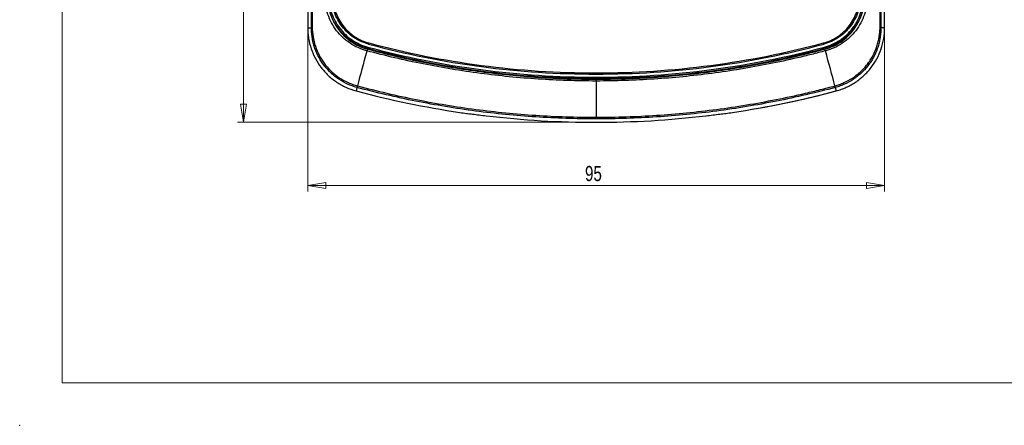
# Model space of a CAD drawing. Header units: millimetres. Extents: x 0 to 420, y 0 to 297.
# Tile 1 of 25: x 0 to 163, y 0 to 67. Entities that reach past the tile are written whole.
import ezdxf

# ---------------------------------------------------------------- set-up
doc = ezdxf.new("R2010")
doc.units = ezdxf.units.MM
doc.header["$PDSIZE"] = -1
doc.styles.add('SLDTEXTSTYLE1', font='TXT', dxfattribs={"width": 0.75})
doc.dimstyles.new('SLDDIMSTYLE0', dxfattribs={"dimtxt": 2.5, "dimasz": 3, "dimexe": 0, "dimexo": 0.0625, "dimtad": 1, "dimdec": 0, "dimrnd": 1e-09, "dimzin": 12, "dimdsep": 46, "dimtxsty": 'SLDTEXTSTYLE1', "dimblk1": 'CLOSED', "dimblk2": 'CLOSED', "dimsah": 1, "dimcen": 0.09, "dimadec": 0, "dimazin": 3, "dimtfac": 1, "dimtofl": 0, "dimtmove": 0, "dimatfit": 3, "dimldrblk": 'CLOSED', "dimfxl": 1, "dimfrac": 2, "dimtolj": 1, "dimtzin": 12, "dimarcsym": 0})

# ---------------------------------------------------------------- blocks, each defined once
blk = doc.blocks.new('_Closed')
at = {"color": 0, "linetype": 'ByBlock', "lineweight": -2}
for p, q in [((-1, 0.166667), (0, 0)), ((-1, 0.166667), (-1, -0.166667)), ((0, 0), (-1, -0.166667)), ((0, 0), (-1, 0))]:
    blk.add_line(p, q, dxfattribs=at)
blk = doc.blocks.new('_D')
at = {"color": 7, "linetype": 'Continuous', "lineweight": 0}
for p, q in [((47.62, 64.65), (47.62, 38.62)), ((143.01, 64.65), (143.01, 38.62)), ((47.62, 39.62), (143.01, 39.62))]:
    blk.add_line(p, q, dxfattribs=at)
at = {"color": 7, "linetype": 'Continuous', "lineweight": 18, "xscale": 3, "yscale": 3, "rotation": 180}
blk.add_blockref('_Closed', (47.62, 39.62, 2.61), dxfattribs=at)
at = {"color": 7, "linetype": 'Continuous', "lineweight": 18, "xscale": 3, "yscale": 3}
blk.add_blockref('_Closed', (143.01, 39.62, 2.61), dxfattribs=at)
at = {"color": 7, "linetype": 'Continuous', "lineweight": 18, "insert": (93.47, 42.84), "char_height": 2.5, "attachment_point": 1, "style": 'SLDTEXTSTYLE1'}
blk.add_mtext('95', dxfattribs=at)
blk = doc.blocks.new('_D_1')
at = {"color": 7, "linetype": 'Continuous', "lineweight": 0}
for p, q in [((54.61, 211.4), (36.01, 211.4)), ((37.01, 211.4), (37.01, 50.05)), ((94.31, 50.05), (36.01, 50.05))]:
    blk.add_line(p, q, dxfattribs=at)
at = {"color": 7, "linetype": 'Continuous', "lineweight": 18, "xscale": 3, "yscale": 3}
for p, rotation in [((37.01, 211.4, 2.61), 90), ((37.01, 50.05, 2.61), 270)]:
    blk.add_blockref('_Closed', p, dxfattribs=dict(at, rotation=rotation))
at = {"color": 7, "linetype": 'Continuous', "lineweight": 18, "insert": (33.79, 127.95), "char_height": 2.5, "attachment_point": 1, "rotation": 90, "style": 'SLDTEXTSTYLE1'}
blk.add_mtext('161', dxfattribs=at)

msp = doc.modelspace()

# ---------------------------------------------------------------- linework, layer by layer
at = {"color": 7, "linetype": 'Continuous', "lineweight": 18}
for q in [(7, 290), (413, 7)]:
    msp.add_line((7, 7), q, dxfattribs=at)
at = {"color": 7, "linetype": 'Continuous', "lineweight": 25}
for p, q in [((47.62, 203.41), (47.62, 65.64)), ((47.62, 203.41), (47.62, 65.65)), ((143.01, 65.64), (143.01, 203.41)), ((143.01, 65.65), (143.01, 203.41)), ((47.62, 65.65), (48.24, 65.65)), ((143.01, 65.65), (142.39, 65.65)), ((57.5, 62.28), (57.55, 62.48)), ((57.62, 63.02), (57.57, 63)), ((132.96, 63.05), (132.99, 63.02)), ((133.13, 62.28), (133.07, 62.48)), ((95.31, 57.31), (95.31, 57.51)), ((95.31, 57.18), (95.31, 56.87)), ((55.77, 55.81), (55.62, 55.24)), ((134.86, 55.81), (135.01, 55.24)), ((95.31, 50.88), (95.31, 50.61))]:
    msp.add_line(p, q, dxfattribs=at)
at = {"color": 7, "linetype": 'Continuous', "lineweight": 25, "flags": 128}
msp.add_lwpolyline([(95.31, 58.01), (95.31, 58.01), (95.31, 58.02), (95.31, 58.04), (95.31, 58.07), (95.31, 58.1), (95.31, 58.13), (95.31, 58.17), (95.31, 58.21)], dxfattribs=at)
at = {"color": 7, "linetype": 'Continuous', "lineweight": 25}
for centre, radius, start, end in [((48.4, 65.53), 0.192, 217.9699, 266.1287), ((142.23, 65.52), 0.192, 273.6525, 321.6788), ((95.31, 203.5), 146.19, 255.0102, 269.9999), ((95.31, 203.5), 145.99, 255.0102, 269.9999), ((-73.12, 98.14), 135.45, 344.9468, 345.0314), ((95.31, 203.5), 145.49, 255.0103, 269.9999), ((95.31, 203.5), 145.29, 255.0103, 269.9999), ((95.31, 203.5), 145.29, 270.0001, 284.9897), ((95.31, 203.5), 145.49, 270.0001, 284.9897), ((95.31, 203.5), 145.99, 270.0001, 284.9898), ((95.31, 203.5), 146.19, 270.0001, 284.9898), ((2.07, 28.02), 135.45, 14.9474, 15.032), ((95.31, 203.5), 153.48, 255.0101, 261.5592), ((95.31, 203.5), 153.48, 278.4408, 284.9899), ((95.31, 203.5), 153.48, 278.4408, 284.9275), ((95.31, 203.5), 153.45, 263.2015, 276.7985)]:
    msp.add_arc(centre, radius, start, end, dxfattribs=at)
for points, knots in [([(48.24, 65.65), (48.24, 65.76), (48.24, 65.87), (48.25, 66.09), (48.25, 66.2), (48.25, 66.52), (48.25, 66.74), (48.25, 67.39), (48.25, 67.82), (48.25, 69.13), (48.25, 69.99), (48.25, 70.87)], [0, 0, 0, 0, 0.0625, 0.0625, 0.125, 0.125, 0.25, 0.25, 0.5, 0.5, 1, 1, 1, 1]), ([(57.39, 61.86), (56.9, 61.99), (56.41, 62.17), (55.48, 62.59), (55.04, 62.83), (54.41, 63.25), (54.2, 63.4), (53.8, 63.72), (53.61, 63.88), (53.05, 64.4), (52.71, 64.78), (52.09, 65.58), (51.81, 66.01), (51.33, 66.91), (51.13, 67.38), (50.8, 68.35), (50.68, 68.84), (50.51, 69.84), (50.47, 70.35), (50.47, 70.87)], [0, 0, 0, 0, 0.125, 0.125, 0.25, 0.25, 0.3125, 0.3125, 0.375, 0.375, 0.5, 0.5, 0.625, 0.625, 0.75, 0.75, 0.875, 0.875, 1, 1, 1, 1]), ([(50.91, 70.87), (50.91, 69.88), (51.06, 68.92), (51.52, 67.52), (51.71, 67.07), (52.16, 66.19), (52.42, 65.78), (53, 65), (53.32, 64.63), (53.85, 64.12), (54.04, 63.96), (54.42, 63.65), (54.61, 63.51), (55.21, 63.1), (55.64, 62.86), (56.53, 62.45), (56.99, 62.28), (57.47, 62.16)], [0, 0, 0, 0, 0.25, 0.25, 0.375, 0.375, 0.5, 0.5, 0.625, 0.625, 0.6875, 0.6875, 0.75, 0.75, 0.875, 0.875, 1, 1, 1, 1]), ([(57.5, 62.28), (56.56, 62.54), (55.68, 62.93), (54.46, 63.74), (54.08, 64.05), (53.38, 64.7), (53.06, 65.06), (52.61, 65.64), (52.47, 65.84), (52.21, 66.25), (52.08, 66.45), (51.74, 67.09), (51.55, 67.53), (51.23, 68.45), (51.11, 68.93), (50.95, 69.89), (50.91, 70.38), (50.91, 70.87)], [0, 0, 0, 0, 0.25, 0.25, 0.375, 0.375, 0.5, 0.5, 0.5625, 0.5625, 0.625, 0.625, 0.75, 0.75, 0.875, 0.875, 1, 1, 1, 1]), ([(51.11, 70.87), (51.11, 70.75), (51.12, 70.63), (51.13, 70.39), (51.15, 70.04), (51.19, 69.68), (51.27, 69.22), (51.32, 68.99), (51.43, 68.53), (51.5, 68.3), (51.73, 67.62), (51.92, 67.19), (52.36, 66.36), (52.62, 65.96), (53.49, 64.83), (54.17, 64.18), (55.36, 63.38), (55.78, 63.15), (56.64, 62.76), (57.09, 62.6), (57.55, 62.48)], [0, 0, 0, 0, 0.03125, 0.03125, 0.0625, 0.125, 0.125, 0.1875, 0.1875, 0.25, 0.25, 0.375, 0.375, 0.5, 0.5, 0.75, 0.75, 0.875, 0.875, 1, 1, 1, 1]), ([(57.68, 62.96), (57.58, 62.99), (57.47, 63.02), (57.25, 63.09), (57.15, 63.12), (56.83, 63.23), (56.42, 63.4), (56.02, 63.6), (55.63, 63.82), (55.44, 63.93), (54.88, 64.31), (54.53, 64.58), (53.88, 65.19), (53.58, 65.52), (53.04, 66.23), (52.8, 66.61), (52.38, 67.39), (52.2, 67.8), (51.76, 69.07), (51.61, 69.97), (51.61, 70.87)], [0, 0, 0, 0, 0.03125, 0.03125, 0.0625, 0.0625, 0.125, 0.1875, 0.1875, 0.25, 0.25, 0.375, 0.375, 0.5, 0.5, 0.625, 0.625, 0.75, 0.75, 1, 1, 1, 1]), ([(51.81, 70.87), (51.81, 70.43), (51.85, 69.99), (51.99, 69.14), (52.1, 68.72), (52.38, 67.88), (52.55, 67.48), (52.96, 66.72), (53.2, 66.35), (53.73, 65.66), (54.02, 65.33), (54.66, 64.74), (55, 64.47), (55.54, 64.11), (55.73, 63.99), (56.11, 63.78), (56.31, 63.68), (56.9, 63.41), (57.31, 63.27), (57.74, 63.15)], [0, 0, 0, 0, 0.125, 0.125, 0.25, 0.25, 0.375, 0.375, 0.5, 0.5, 0.625, 0.625, 0.75, 0.75, 0.8125, 0.8125, 0.875, 0.875, 1, 1, 1, 1]), ([(132.89, 63.15), (133.32, 63.27), (133.73, 63.41), (134.32, 63.68), (134.52, 63.78), (134.9, 63.99), (135.09, 64.11), (135.63, 64.47), (135.97, 64.74), (136.6, 65.33), (136.9, 65.66), (137.43, 66.35), (137.67, 66.72), (138.08, 67.48), (138.25, 67.88), (138.53, 68.72), (138.64, 69.14), (138.78, 69.99), (138.81, 70.43), (138.81, 70.87)], [0, 0, 0, 0, 0.125, 0.125, 0.1875, 0.1875, 0.25, 0.25, 0.375, 0.375, 0.5, 0.5, 0.625, 0.625, 0.75, 0.75, 0.875, 0.875, 1, 1, 1, 1]), ([(139.01, 70.87), (139.01, 70.76), (139.01, 70.64), (139, 70.42), (139, 70.31), (138.97, 69.97), (138.94, 69.75), (138.83, 69.1), (138.73, 68.66), (138.44, 67.81), (138.26, 67.4), (137.84, 66.62), (137.6, 66.25), (137.06, 65.53), (136.75, 65.2), (136.11, 64.59), (135.76, 64.32), (135.02, 63.82), (134.62, 63.6), (133.8, 63.23), (133.38, 63.07), (132.94, 62.96)], [0, 0, 0, 0, 0.03125, 0.03125, 0.0625, 0.0625, 0.125, 0.125, 0.25, 0.25, 0.375, 0.375, 0.5, 0.5, 0.625, 0.625, 0.75, 0.75, 0.875, 0.875, 1, 1, 1, 1]), ([(133.07, 62.48), (133.19, 62.51), (133.3, 62.54), (133.53, 62.61), (133.87, 62.72), (134.63, 63.03), (135.25, 63.37), (136.04, 63.9), (136.42, 64.2), (137.1, 64.84), (137.42, 65.19), (137.86, 65.76), (137.99, 65.95), (138.25, 66.35), (138.37, 66.55), (138.71, 67.18), (138.89, 67.61), (139.2, 68.51), (139.32, 68.97), (139.47, 69.91), (139.51, 70.39), (139.51, 70.87)], [0, 0, 0, 0, 0.03125, 0.03125, 0.0625, 0.125, 0.25, 0.25, 0.375, 0.375, 0.5, 0.5, 0.5625, 0.5625, 0.625, 0.625, 0.75, 0.75, 0.875, 0.875, 1, 1, 1, 1]), ([(139.71, 70.87), (139.71, 69.89), (139.56, 68.94), (139.09, 67.55), (138.89, 67.1), (138.44, 66.25), (138.18, 65.85), (137.73, 65.27), (137.57, 65.08), (137.25, 64.72), (137.08, 64.55), (136.55, 64.05), (136.17, 63.75), (135.57, 63.34), (135.36, 63.22), (134.93, 62.98), (134.72, 62.87), (134.06, 62.57), (133.6, 62.41), (133.13, 62.28)], [0, 0, 0, 0, 0.25, 0.25, 0.375, 0.375, 0.5, 0.5, 0.5625, 0.5625, 0.625, 0.625, 0.75, 0.75, 0.8125, 0.8125, 0.875, 0.875, 1, 1, 1, 1]), ([(133.16, 62.16), (134.11, 62.41), (134.99, 62.81), (136.22, 63.64), (136.6, 63.96), (137.31, 64.63), (137.63, 65), (138.21, 65.78), (138.47, 66.19), (138.92, 67.07), (139.11, 67.52), (139.57, 68.92), (139.72, 69.88), (139.72, 70.87)], [0, 0, 0, 0, 0.25, 0.25, 0.375, 0.375, 0.5, 0.5, 0.625, 0.625, 0.75, 0.75, 1, 1, 1, 1]), ([(140.16, 70.87), (140.16, 70.74), (140.15, 70.61), (140.14, 70.36), (140.14, 70.23), (140.11, 69.85), (140.08, 69.6), (139.95, 68.85), (139.83, 68.36), (139.51, 67.39), (139.3, 66.92), (138.82, 66.01), (138.54, 65.58), (137.92, 64.78), (137.58, 64.41), (137.03, 63.89), (136.83, 63.72), (136.43, 63.4), (136.22, 63.25), (135.59, 62.83), (135.15, 62.59), (134.45, 62.27), (134.21, 62.18), (133.85, 62.05), (133.73, 62.01), (133.49, 61.93), (133.36, 61.89), (133.24, 61.86)], [0, 0, 0, 0, 0.03125, 0.03125, 0.0625, 0.0625, 0.125, 0.125, 0.25, 0.25, 0.375, 0.375, 0.5, 0.5, 0.625, 0.625, 0.6875, 0.6875, 0.75, 0.75, 0.875, 0.875, 0.9375, 0.9375, 0.96875, 0.96875, 1, 1, 1, 1]), ([(142.37, 70.87), (142.37, 69.99), (142.38, 69.13), (142.38, 67.82), (142.38, 67.39), (142.38, 66.74), (142.38, 66.52), (142.38, 66.2), (142.38, 66.09), (142.38, 65.87), (142.38, 65.76), (142.39, 65.65)], [0, 0, 0, 0, 0.5, 0.5, 0.75, 0.75, 0.875, 0.875, 0.9375, 0.9375, 1, 1, 1, 1]), ([(47.62, 65.65), (47.62, 65.51), (47.62, 65.36), (47.64, 65.06), (47.65, 64.92), (47.68, 64.48), (47.72, 64.19), (47.86, 63.32), (48, 62.76), (48.38, 61.63), (48.62, 61.09), (49.17, 60.06), (49.48, 59.57), (50.02, 58.87), (50.21, 58.64), (50.61, 58.2), (50.81, 57.99), (51.45, 57.39), (51.91, 57.03), (52.64, 56.54), (52.9, 56.38), (53.41, 56.09), (53.68, 55.96), (54.48, 55.59), (55.04, 55.39), (55.62, 55.24)], [0, 0, 0, 0, 0.03125, 0.03125, 0.0625, 0.0625, 0.125, 0.125, 0.25, 0.25, 0.375, 0.375, 0.5, 0.5, 0.5625, 0.5625, 0.625, 0.625, 0.75, 0.75, 0.8125, 0.8125, 0.875, 0.875, 1, 1, 1, 1]), ([(48.24, 65.42), (48.24, 65.5), (48.24, 65.58), (48.24, 65.65), (48.24, 65.65), (48.24, 65.65), (48.24, 65.65)], [0, 0, 0, 0, 0.0002402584, 0.0002402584, 0.0002402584, 0.0002403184, 0.0002403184, 0.0002403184, 0.0002403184]), ([(55.77, 55.81), (55.24, 55.95), (54.71, 56.14), (53.72, 56.59), (53.24, 56.85), (52.56, 57.3), (52.34, 57.46), (51.91, 57.8), (51.7, 57.98), (51.1, 58.54), (50.73, 58.94), (49.71, 60.24), (49.19, 61.19), (48.64, 62.74), (48.5, 63.27), (48.31, 64.33), (48.25, 64.87), (48.24, 65.42)], [0, 0, 0, 0, 0.125, 0.125, 0.25, 0.25, 0.3125, 0.3125, 0.375, 0.375, 0.5, 0.5, 0.75, 0.75, 0.875, 0.875, 1, 1, 1, 1]), ([(48.38, 65.34), (48.41, 64.81), (48.47, 64.29), (48.68, 63.26), (48.83, 62.74), (49.39, 61.25), (49.91, 60.33), (50.92, 59.08), (51.28, 58.69), (52.07, 57.98), (52.5, 57.65), (53.38, 57.07), (53.85, 56.82), (54.57, 56.5), (54.82, 56.4), (55.2, 56.26), (55.33, 56.22), (55.58, 56.14), (55.71, 56.1), (55.84, 56.07)], [0, 0, 0, 0, 0.125, 0.125, 0.25, 0.25, 0.5, 0.5, 0.625, 0.625, 0.75, 0.75, 0.875, 0.875, 0.9375, 0.9375, 0.96875, 0.96875, 1, 1, 1, 1]), ([(134.79, 56.07), (134.92, 56.1), (135.05, 56.14), (135.3, 56.22), (135.43, 56.26), (135.8, 56.4), (136.05, 56.49), (136.77, 56.82), (137.23, 57.07), (137.91, 57.5), (138.12, 57.66), (138.54, 57.98), (138.75, 58.15), (139.33, 58.68), (139.7, 59.07), (140.2, 59.69), (140.36, 59.9), (140.66, 60.34), (140.8, 60.57), (141.19, 61.25), (141.42, 61.73), (141.7, 62.47), (141.78, 62.73), (141.93, 63.24), (141.99, 63.5), (142.15, 64.27), (142.22, 64.8), (142.24, 65.33)], [0, 0, 0, 0, 0.03125, 0.03125, 0.0625, 0.0625, 0.125, 0.125, 0.25, 0.25, 0.3125, 0.3125, 0.375, 0.375, 0.5, 0.5, 0.5625, 0.5625, 0.625, 0.625, 0.75, 0.75, 0.8125, 0.8125, 0.875, 0.875, 1, 1, 1, 1]), ([(142.38, 65.4), (142.37, 64.86), (142.32, 64.32), (142.17, 63.51), (142.11, 63.25), (141.97, 62.72), (141.89, 62.46), (141.61, 61.69), (141.39, 61.2), (141, 60.48), (140.86, 60.25), (140.56, 59.79), (140.39, 59.57), (139.89, 58.92), (139.52, 58.52), (138.92, 57.97), (138.71, 57.8), (138.28, 57.46), (138.06, 57.3), (137.37, 56.84), (136.89, 56.58), (136.15, 56.25), (135.9, 56.15), (135.51, 56.01), (135.39, 55.97), (135.12, 55.88), (134.99, 55.85), (134.86, 55.81)], [0, 0, 0, 0, 0.125, 0.125, 0.1875, 0.1875, 0.25, 0.25, 0.375, 0.375, 0.4375, 0.4375, 0.5, 0.5, 0.625, 0.625, 0.6875, 0.6875, 0.75, 0.75, 0.875, 0.875, 0.9375, 0.9375, 0.96875, 0.96875, 1, 1, 1, 1]), ([(135.01, 55.24), (135.15, 55.28), (135.3, 55.32), (135.58, 55.41), (135.72, 55.45), (136.13, 55.6), (136.4, 55.71), (136.94, 55.95), (137.2, 56.08), (137.72, 56.37), (137.97, 56.52), (138.7, 57.02), (139.16, 57.38), (139.8, 57.98), (140.01, 58.19), (140.4, 58.62), (140.59, 58.85), (141.13, 59.55), (141.45, 60.04), (142, 61.07), (142.24, 61.61), (142.81, 63.29), (143.01, 64.47), (143.01, 65.65)], [0, 0, 0, 0, 0.03125, 0.03125, 0.0625, 0.0625, 0.125, 0.125, 0.1875, 0.1875, 0.25, 0.25, 0.375, 0.375, 0.4375, 0.4375, 0.5, 0.5, 0.625, 0.625, 0.75, 0.75, 1, 1, 1, 1]), ([(142.39, 65.65), (142.39, 65.65), (142.39, 65.65), (142.39, 65.65), (142.39, 65.57), (142.39, 65.49), (142.38, 65.4)], [-0.00000006, -0.00000006, -0.00000006, -0.00000006, 0, 0, 0, 0.0002565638, 0.0002565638, 0.0002565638, 0.0002565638]), ([(57.47, 62.16), (60.55, 61.33), (63.66, 60.6), (69.91, 59.36), (73.06, 58.84), (79.39, 58.01), (82.56, 57.7), (88.93, 57.28), (92.12, 57.18), (95.31, 57.18)], [0, 0, 0, 0, 0.25, 0.25, 0.5, 0.5, 0.75, 0.75, 1, 1, 1, 1]), ([(95.31, 57.18), (98.51, 57.18), (101.7, 57.28), (108.07, 57.7), (111.24, 58.01), (117.57, 58.84), (120.72, 59.36), (126.97, 60.6), (130.08, 61.33), (133.16, 62.16)], [0, 0, 0, 0, 0.25, 0.25, 0.5, 0.5, 0.75, 0.75, 1, 1, 1, 1]), ([(57.39, 61.86), (57.39, 61.84), (56.83, 59.78), (56.31, 57.84), (55.84, 56.07)], [1.0176863, 1.0176863, 1.0176863, 1.0176863, 1.025, 1.8652741, 1.8652741, 1.8652741, 1.8652741]), ([(95.31, 56.87), (92.12, 56.87), (88.92, 56.98), (82.54, 57.4), (79.35, 57.71), (73.01, 58.55), (69.86, 59.07), (63.59, 60.31), (60.48, 61.04), (57.39, 61.86)], [0, 0, 0, 0, 0.25, 0.25, 0.5, 0.5, 0.75, 0.75, 1, 1, 1, 1]), ([(133.24, 61.86), (132.47, 61.66), (131.69, 61.45), (130.14, 61.07), (129.37, 60.88), (127.03, 60.34), (125.47, 60), (120.77, 59.07), (117.62, 58.55), (111.27, 57.71), (108.09, 57.4), (101.71, 56.98), (98.51, 56.87), (95.31, 56.87)], [0, 0, 0, 0, 0.0625, 0.0625, 0.125, 0.125, 0.25, 0.25, 0.5, 0.5, 0.75, 0.75, 1, 1, 1, 1]), ([(55.84, 56.07), (55.82, 55.99), (55.8, 55.93), (55.78, 55.84), (55.77, 55.81), (55.77, 55.81)], [0, 0, 0, 0, 0.5, 0.5, 1, 1, 1, 1]), ([(95.31, 50.61), (91.98, 50.61), (88.65, 50.72), (83.66, 51.04), (82, 51.18), (78.68, 51.5), (77.02, 51.69), (72.07, 52.35), (68.78, 52.89), (62.24, 54.19), (58.99, 54.95), (55.77, 55.81)], [0, 0, 0, 0, 0.25, 0.25, 0.375, 0.375, 0.5, 0.5, 0.75, 0.75, 1, 1, 1, 1]), ([(55.84, 56.07), (59.06, 55.21), (62.3, 54.46), (68.83, 53.16), (72.11, 52.62), (77.06, 51.97), (78.71, 51.78), (82.02, 51.45), (83.68, 51.31), (88.66, 50.99), (91.98, 50.88), (95.31, 50.88)], [0, 0, 0, 0, 0.25, 0.25, 0.5, 0.5, 0.625, 0.625, 0.75, 0.75, 1, 1, 1, 1]), ([(95.31, 50.88), (98.64, 50.88), (101.97, 50.99), (106.95, 51.31), (108.6, 51.45), (111.92, 51.78), (113.57, 51.97), (118.52, 52.62), (121.8, 53.16), (126.69, 54.13), (128.32, 54.48), (130.75, 55.05), (131.56, 55.24), (133.18, 55.65), (133.99, 55.86), (134.79, 56.07)], [0, 0, 0, 0, 0.25, 0.25, 0.375, 0.375, 0.5, 0.5, 0.75, 0.75, 0.875, 0.875, 0.9375, 0.9375, 1, 1, 1, 1]), ([(134.86, 55.81), (131.64, 54.95), (128.38, 54.19), (121.85, 52.89), (118.56, 52.35), (113.6, 51.69), (111.95, 51.5), (108.63, 51.18), (106.97, 51.04), (101.98, 50.72), (98.65, 50.61), (95.31, 50.61)], [0, 0, 0, 0, 0.25, 0.25, 0.5, 0.5, 0.625, 0.625, 0.75, 0.75, 1, 1, 1, 1]), ([(72.78, 51.68), (73.15, 51.62), (73.5, 51.57), (74.21, 51.48), (74.55, 51.44), (74.88, 51.4)], [0, 0, 0, 0, 0.5, 0.5, 1, 1, 1, 1]), ([(74.88, 51.4), (75.24, 51.36), (75.6, 51.31), (76.36, 51.22), (76.76, 51.18), (77.15, 51.13)], [0, 0, 0, 0, 0.5, 0.5, 1, 1, 1, 1]), ([(113.48, 51.13), (113.87, 51.18), (114.26, 51.22), (115.02, 51.31), (115.39, 51.36), (115.75, 51.4)], [0, 0, 0, 0, 0.5, 0.5, 1, 1, 1, 1]), ([(115.75, 51.4), (116.08, 51.44), (116.42, 51.48), (117.12, 51.57), (117.48, 51.62), (117.84, 51.68)], [0, 0, 0, 0, 0.5, 0.5, 1, 1, 1, 1])]:
    msp.add_open_spline(points, degree=3, knots=knots, dxfattribs=at)
for points in [[(48.33, 70.87), (48.33, 69.28), (48.34, 67.69), (48.36, 66.1)], [(142.27, 66.1), (142.29, 67.69), (142.3, 69.28), (142.3, 70.87)], [(48.38, 65.58), (48.29, 65.6), (48.25, 65.63), (48.24, 65.65)], [(48.36, 66.1), (48.37, 65.93), (48.37, 65.75), (48.38, 65.58)], [(48.38, 65.58), (48.38, 65.5), (48.38, 65.42), (48.38, 65.34)], [(142.24, 65.33), (142.25, 65.41), (142.25, 65.49), (142.25, 65.58)], [(142.25, 65.58), (142.26, 65.75), (142.26, 65.93), (142.27, 66.1)], [(142.39, 65.65), (142.38, 65.63), (142.33, 65.6), (142.25, 65.58)], [(57.47, 62.16), (57.44, 62.05), (57.41, 61.95), (57.39, 61.86)], [(133.24, 61.86), (133.22, 61.95), (133.19, 62.05), (133.16, 62.16)], [(134.79, 56.07), (134.31, 57.85), (133.79, 59.79), (133.24, 61.86)], [(55.77, 55.81), (55.77, 55.81), (55.77, 55.81), (55.77, 55.81)], [(95.31, 56.87), (95.31, 54.73), (95.31, 52.72), (95.31, 50.88)], [(134.86, 55.81), (134.86, 55.82), (134.83, 55.91), (134.79, 56.07)]]:
    msp.add_open_spline(points, degree=3, dxfattribs=at)
at = {"color": 7, "linetype": 'Continuous', "lineweight": 0}
msp.add_point((0, 0), dxfattribs=at)

# ---------------------------------------------------------------- dimensions: what is measured, and where the dimension line sits
at = {"color": 7, "linetype": 'Continuous', "lineweight": 18}
dim = msp.add_linear_dim(base=(37.01, 50.05), p1=(55.61, 211.4), p2=(95.31, 50.05), angle=90, dimstyle='SLDDIMSTYLE0', dxfattribs=at)
dim.commit()
dim.dimension.update_dxf_attribs({"geometry": '_D_1', "text_midpoint": (37.01, 130.72), "dimtype": 160})
dim = msp.add_linear_dim(base=(143.01, 39.62), p1=(47.62, 65.65), p2=(143.01, 65.65), dimstyle='SLDDIMSTYLE0', dxfattribs=at)
dim.commit()
dim.dimension.update_dxf_attribs({"geometry": '_D', "text_midpoint": (95.31, 39.62), "dimtype": 160})

doc.saveas('drawing.dxf')
